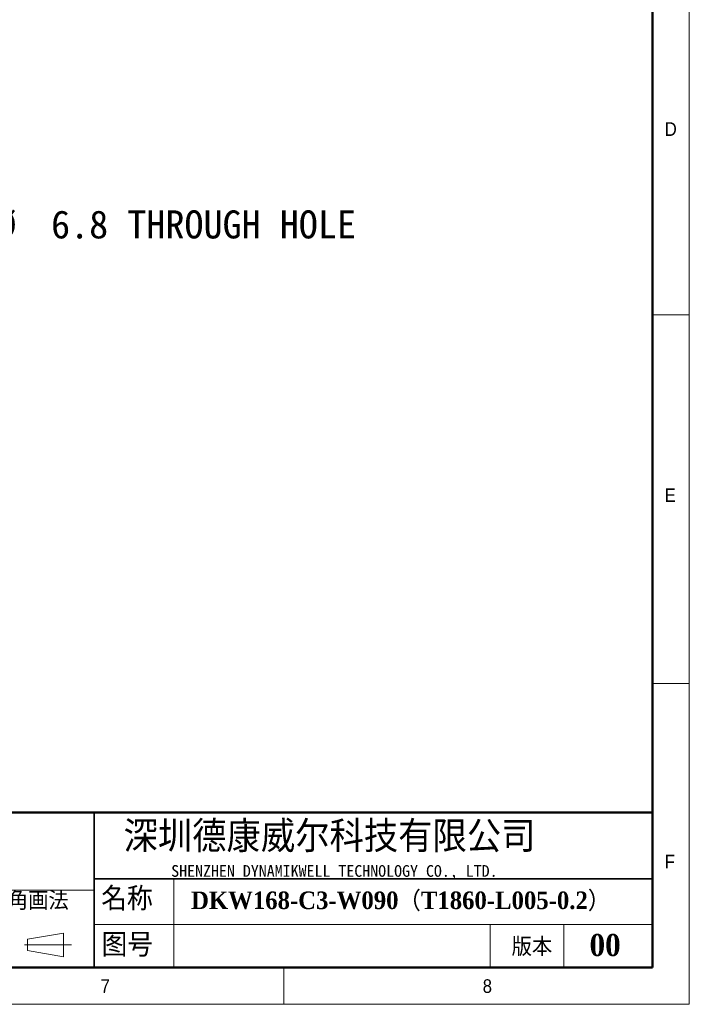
# Model space of a CAD drawing. Header units: millimetres. Extents: x 40 to 3320, y 40 to 2336.
# Tile 4 of 8: x 2593 to 3320, y 40 to 1108. Entities that reach past the tile are written whole.
import ezdxf

# ---------------------------------------------------------------- set-up
doc = ezdxf.new("R2010")
doc.units = ezdxf.units.MM
doc.header["$LTSCALE"] = 8
doc.layers.add('DIMNS', color=7, linetype='Continuous')
doc.styles.add('SLDTEXTSTYLE0', font='Gothic.ttf', dxfattribs={"width": 0.913})
doc.styles.add('SLDTEXTSTYLE1', font='timesbd.ttf', dxfattribs={"width": 0.933})
doc.styles.add('SLDTEXTSTYLE3', font='txt', dxfattribs={"bigfont": 'bigfont'})
doc.styles.add('SLDTEXTSTYLE4', font='txt', dxfattribs={"bigfont": 'bigfont'})
doc.styles.add('SLDTEXTSTYLE5', font='txt')
doc.styles.add('SLDTEXTSTYLE6', font='timesbd.ttf', dxfattribs={"width": 0.933, "bigfont": 'bigfont'})
doc.styles.add('SLDTEXTSTYLE7', font='txt')
doc.dimstyles.new('SLDDIMSTYLE6', dxfattribs={"dimtxt": 30.4, "dimasz": 16, "dimexe": 0, "dimexo": 0.0625, "dimgap": 7.6, "dimtad": 0, "dimtih": 1, "dimtoh": 1, "dimdec": 1, "dimrnd": 1e-09, "dimzin": 12, "dimdsep": 46, "dimtxsty": 'SLDTEXTSTYLE7', "dimsah": 1, "dimcen": 0, "dimadec": 0, "dimazin": 3, "dimtfac": 1, "dimtdec": 1, "dimtofl": 0, "dimtmove": 0, "dimatfit": 3, "dimfxl": 0, "dimfrac": 2, "dimtolj": 1, "dimtzin": 12, "dimarcsym": 0})

# ---------------------------------------------------------------- blocks, each defined once
blk = doc.blocks.new('_D_25')
at = {"layer": 'DIMNS'}
for p, q in [((2402.2, 805.8), (2448.6, 886.2)), ((2448.6, 886.2), (2480.6, 886.2))]:
    blk.add_line(p, q, dxfattribs=at)
blk.add_solid([(2402.2, 805.8), (2412.3, 818.5), (2408.1, 820.9)], dxfattribs=at)
at = {"layer": 'DIMNS', "char_height": 30.4, "attachment_point": 1, "style": 'SLDTEXTSTYLE7'}
for s, insert in [('38X ', (2480.6, 901.5)), ('%%c', (2559.7, 901.2)), (' 6.8 THROUGH HOLE', (2606.7, 901.5))]:
    blk.add_mtext(s, dxfattribs=dict(at, insert=insert))

msp = doc.modelspace()

# ---------------------------------------------------------------- linework, layer by layer
at = {"color": 7, "linetype": 'Continuous', "lineweight": 18}
for p, q in [((3320, 40), (3320, 2336)), ((3280, 2296), (3280, 80)), ((3280, 788), (3320, 788)), ((3280, 388), (3320, 388)), ((2760.7398642, 176), (2760.7398642, 80)), ((2201.4758613, 164), (2674.0064972, 164)), ((2674.0064972, 126.7204382), (3280, 126.7204382)), ((3104, 126.7204382), (3104, 80)), ((3184, 126.7204382), (3184, 80)), ((2601.9065866, 110.5499805), (2640.7500893, 117.2694797)), ((2601.9065866, 98.5499805), (2601.9065866, 110.5499805)), ((2640.7500893, 117.2694797), (2640.7500893, 91.683194)), ((2598.4402248, 104.5499805), (2649.5575626, 104.5499805)), ((2601.9065866, 98.5499805), (2640.7500893, 91.683194)), ((80, 80), (3280, 80)), ((984, 80), (3280, 80)), ((2880, 80), (2880, 40)), ((40, 40), (3320, 40))]:
    msp.add_line(p, q, dxfattribs=at)
at = {"color": 7, "linetype": 'Continuous', "lineweight": 50}
for p, q in [((3280, 2296), (3280, 80)), ((3280, 248), (1464, 248)), ((80, 80), (3280, 80))]:
    msp.add_line(p, q, dxfattribs=at)
at = {"color": 7, "linetype": 'Continuous', "lineweight": 35}
for p, q in [((2674.0064972, 248), (2674.0064972, 80)), ((2674.0064972, 176), (3280, 176))]:
    msp.add_line(p, q, dxfattribs=at)

# ---------------------------------------------------------------- texts
at = {"color": 7, "linetype": 'Continuous', "lineweight": 0}
for s, insert, char_height, attachment_point, style in [('D', (3293.3333333, 997.1704528), 14.8166667, 1, 'SLDTEXTSTYLE0'), ('E', (3293.3333333, 599.9106936), 14.8166667, 1, 'SLDTEXTSTYLE0'), ('深圳德康威尔科技有限公司', (2706.035275, 238.9403364), 33.866666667, 1, 'SLDTEXTSTYLE4'), ('F', (3293.3333333, 202.2338134), 14.8166667, 1, 'SLDTEXTSTYLE0'), ('SHENZHEN DYNAMIKWELL TECHNOLOGY CO., LTD.', (2757.7422597, 191.0601178), 12.7, 1, 'SLDTEXTSTYLE5'), ('名称', (2681.7878779, 167.243517), 25.4, 1, 'SLDTEXTSTYLE3'), ('DKW168-C3-W090（T1860-L005-0.2）', (2779.2438769, 162.3900317), 19.05, 1, 'SLDTEXTSTYLE6'), ('图号', (2682.128891, 117.170145), 25.4, 1, 'SLDTEXTSTYLE3'), ('版本', (3127.1953082, 112.3594717), 20, 1, 'SLDTEXTSTYLE3'), ('00', (3228.6372553, 116.3460171), 24, 2, 'SLDTEXTSTYLE1'), ('7', (2681.1653799, 67.1747364), 14.8166667, 1, 'SLDTEXTSTYLE0'), ('8', (3095.8188424, 67.1747364), 14.8166667, 1, 'SLDTEXTSTYLE0')]:
    msp.add_mtext(s, dxfattribs=dict(at, insert=insert, char_height=char_height, attachment_point=attachment_point, style=style))
at = {"layer": 'DIMNS', "color": 7, "insert": (2536.4839625, 162.4328436), "char_height": 20, "attachment_point": 1, "style": 'SLDTEXTSTYLE3'}
msp.add_mtext('第三角画法', dxfattribs=at)

# ---------------------------------------------------------------- dimensions: what is measured, and where the dimension line sits
at = {"layer": 'DIMNS'}
dim = msp.add_diameter_dim_2p(p1=(2398.7811988, 799.9076103), p2=(2402.1811988, 805.796583), text='38X <> THROUGH HOLE\\P', dimstyle='SLDDIMSTYLE6', dxfattribs=at)
dim.commit()
dim.dimension.update_dxf_attribs({"geometry": '_D_25', "text_midpoint": (2731.4698405, 886.2276897), "dimtype": 163})

doc.saveas('drawing.dxf')
